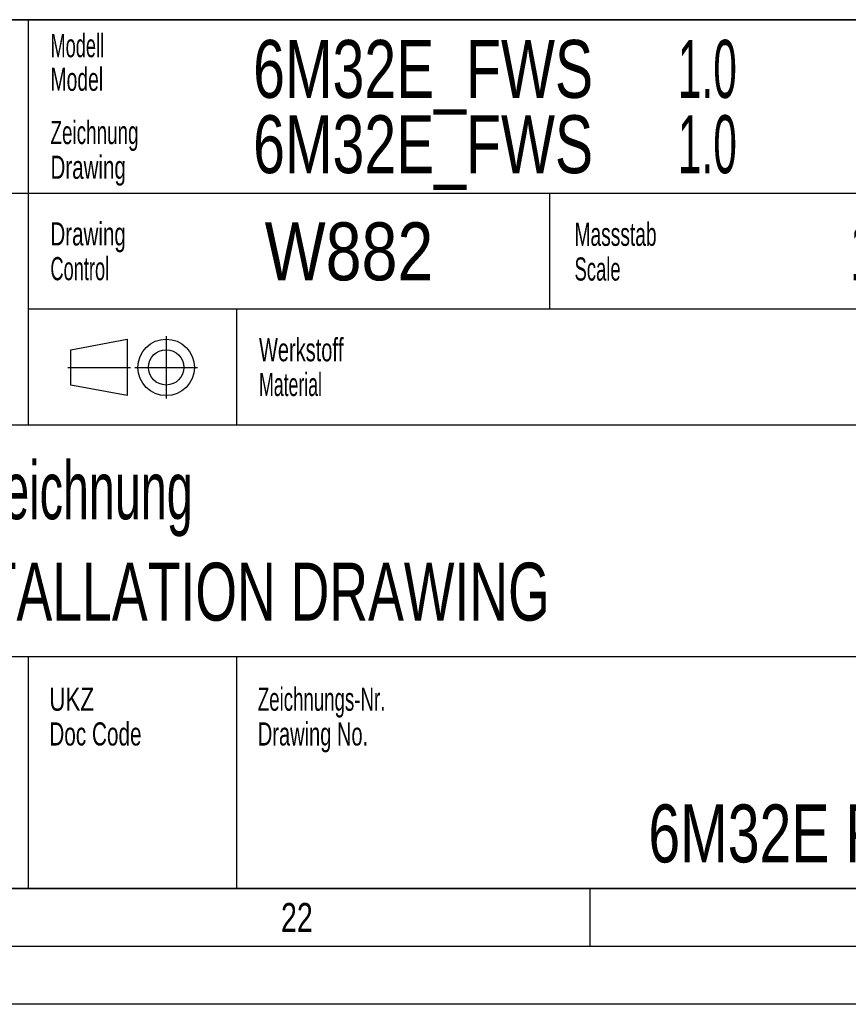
# Model space of a CAD drawing. Header units: millimetres. Extents: x 0 to 1189, y 0 to 841.
# Tile 39 of 77: x 1045 to 1117, y 0 to 85. Entities that reach past the tile are written whole.
import ezdxf
from ezdxf.enums import TextEntityAlignment as Align

# ---------------------------------------------------------------- set-up
doc = ezdxf.new("R2010")
doc.units = ezdxf.units.MM
doc.header["$LTSCALE"] = 65.395
doc.linetypes.add('CENTER', pattern=[0.6, 0.375, -0.075, 0.075, -0.075])
doc.layers.get('0').update_dxf_attribs({"linetype": 'CONTINUOUS'})
doc.styles.get("Standard").update_dxf_attribs({"font": 'txt', "width": 0.6})
doc.styles.add('TEXTSTYLE_2', font='txt')
doc.styles.add('TEXTSTYLE_3', font='txt', dxfattribs={"width": 0.8})

# ---------------------------------------------------------------- blocks, each defined once
blk = doc.blocks.new('*T692')
at = {"color": 5, "linetype": 'Continuous'}
for p, q in [((0, 0), (187, 0)), ((0, 0), (0, -75)), ((187, 0), (187, -75)), ((0, -75), (187, -75))]:
    blk.add_line(p, q, dxfattribs=at)
at = {"color": 2, "linetype": 'Continuous', "style": 'TEXTSTYLE_3'}
for s, width, p in [('6M32E_FWS', 0.738095, (73.4, -6.75)), ('1.0', 0.547619, (110.067, -6.75)), ('6M32E_FWS', 0.738095, (73.4, -13.25)), ('1.0', 0.547619, (110.067, -13.25))]:
    blk.add_text(s, height=5, dxfattribs=dict(at, width=width)).set_placement(p)
for s, width, p in [('W882', 0.833333, (81.679, -22.5)), ('1:20', 0.529762, (128.405, -22.5)), ('-', 0.619048, (11, -72.75))]:
    blk.add_text(s, height=5, dxfattribs=dict(at, width=width)).set_placement(p, align=Align.CENTER)
for s, width, p in [('~39500', 0.666667, (185.6, -22.5)), ('1', 0.47619, (185.6, -62.75)), ('1', 0.47619, (185.6, -73.25))]:
    blk.add_text(s, height=5, dxfattribs=dict(at, width=width)).set_placement(p, align=Align.RIGHT)
at = {"color": 5, "linetype": 'Continuous', "width": 0.761905}
blk.add_text('mK', height=2, dxfattribs=at).set_placement((45.071, -31), align=Align.CENTER)
at = {"color": 7, "linetype": 'Continuous', "style": 'TEXTSTYLE_3'}
for s, width, p in [('Motor - Einbauzeichnung', 0.602484, (23.4, -43.125)), ('ENGINE INSTALLATION DRAWING', 0.69224, (23.4, -51.875))]:
    blk.add_text(s, height=5, dxfattribs=dict(at, width=width)).set_placement(p)
at = {"color": 7, "linetype": 'Continuous', "style": 'TEXTSTYLE_3', "width": 0.738095}
blk.add_text('6M32E FWS', height=5, dxfattribs=at).set_placement((121.5, -72.75), align=Align.CENTER)

msp = doc.modelspace()

# ---------------------------------------------------------------- linework, layer by layer
at = {"color": 6, "linetype": 'Continuous'}
for p, q in [((1179, 85), (992, 85)), ((1179, 70), (992, 70)), ((1184, 5), (5, 5))]:
    msp.add_line(p, q, dxfattribs=at)
at = {"color": 7, "linetype": 'Continuous'}
for p, q in [((1046, 50), (1046, 85)), ((1091, 60), (1091, 70)), ((1179, 60), (1046, 60)), ((1064, 50), (1064, 60)), ((1049.65902, 56.51096), (1054.53774, 57.42572)), ((1054.53774, 57.42572), (1054.53774, 52.547)), ((1049.65902, 53.46176), (1049.65902, 56.51096)), ((1054.53774, 52.547), (1049.65902, 53.46176)), ((1179, 50), (992, 50)), ((1179, 30), (992, 30)), ((1046, 10), (1046, 29.97776)), ((1064, 10), (1064, 29.97776))]:
    msp.add_line(p, q, dxfattribs=at)
at = {"color": 5, "linetype": 'CENTER'}
for p, q in [((1057.89186, 57.68614), (1057.89186, 52.28658)), ((1049.40637, 54.98636), (1054.80636, 54.98636)), ((1055.19209, 54.98636), (1060.59164, 54.98636))]:
    msp.add_line(p, q, dxfattribs=at)
at = {"color": 5, "linetype": 'Continuous'}
for p, q in [((1179, 10), (10, 10)), ((1094.5, 5), (1094.5, 10)), ((1189, 0), (0, 0))]:
    msp.add_line(p, q, dxfattribs=at)
at = {"color": 7, "linetype": 'Continuous'}
for radius in [2.43936, 1.5246]:
    msp.add_circle((1057.89186, 54.98636), radius, dxfattribs=at)

# ---------------------------------------------------------------- block references
msp.add_blockref('*T692', (992, 85))

# ---------------------------------------------------------------- texts
at = {"color": 5, "linetype": 'Continuous'}
for s, height, style, width, p in [('Modell', 2, 'TEXTSTYLE_3', 0.587302, (1047.90891, 81.76214)), ('Model', 2, 'TEXTSTYLE_3', 0.62381, (1047.90891, 78.86214)), ('Zeichnung', 2, 'TEXTSTYLE_3', 0.608466, (1047.90891, 74.26214)), ('Drawing', 2, 'TEXTSTYLE_3', 0.663265, (1047.90891, 71.26214)), ('Drawing', 2, 'TEXTSTYLE_3', 0.663265, (1047.90186, 65.5095)), ('Massstab', 2, 'TEXTSTYLE_3', 0.619048, (1093.1414, 65.47636)), ('Control', 2, 'TEXTSTYLE_3', 0.588435, (1047.90186, 62.5095)), ('Scale', 2, 'TEXTSTYLE_3', 0.595238, (1093.1414, 62.47636)), ('Werkstoff', 2, 'TEXTSTYLE_3', 0.645503, (1065.90891, 55.51214)), ('Material', 2, 'TEXTSTYLE_3', 0.571429, (1065.90891, 52.51214)), ('UKZ', 2, 'TEXTSTYLE_3', 0.722222, (1047.80501, 25.34131)), ('Zeichnungs-Nr.', 2, 'TEXTSTYLE_3', 0.602041, (1065.80501, 25.34131)), ('Doc Code', 2, 'TEXTSTYLE_3', 0.669643, (1047.80501, 22.34131)), ('Drawing No.', 2, 'TEXTSTYLE_3', 0.647186, (1065.80501, 22.34131)), ('22', 2.50001, 'TEXTSTYLE_2', 0.738095, (1067.806, 6.248))]:
    msp.add_text(s, height=height, dxfattribs=dict(at, style=style, width=width)).set_placement(p)

doc.saveas('drawing.dxf')
